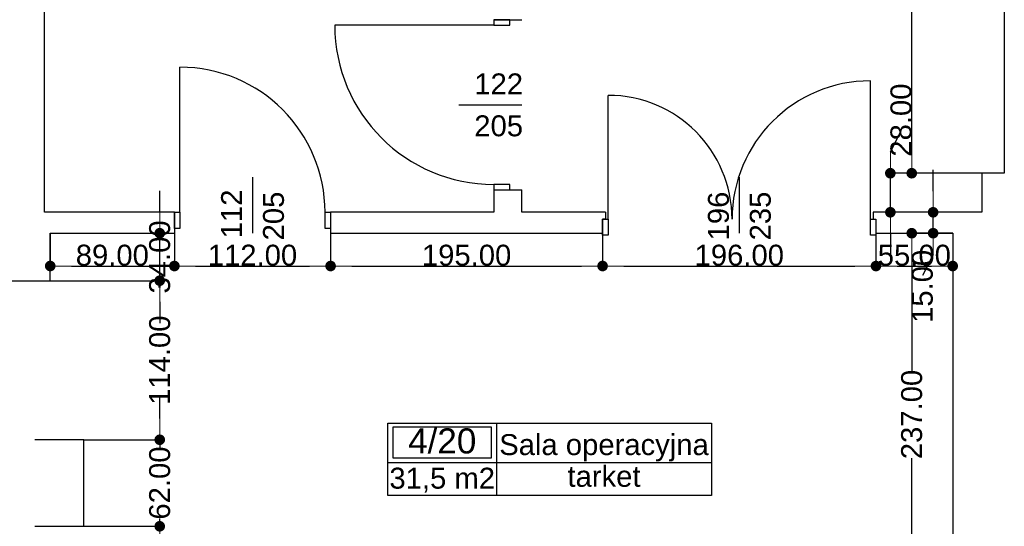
# Model space of a CAD drawing. Header units: millimetres. Extents: x -175445 to -20415, y -559200 to 231527.
# Tile 98 of 256: x -111157 to -104098, y -171321 to -167691. Entities that reach past the tile are written whole.
import ezdxf
from ezdxf.enums import TextEntityAlignment as Align

# ---------------------------------------------------------------- set-up
doc = ezdxf.new("R2010")
doc.units = ezdxf.units.MM
doc.header["$MEASUREMENT"] = 0
for name, color, linetype in [('Drzwi', 7, 'Continuous'), ('Obiekt', 7, 'Continuous'), ('Strefa', 7, 'Continuous'), ('Słup', 7, 'Continuous'), ('Wymiary', 63, 'Continuous'), ('Ściana', 7, 'Continuous')]:
    doc.layers.add(name, color=color, linetype=linetype)
doc.styles.add('Arial', font='txt')
doc.dimstyles.new('GENERATED_STYLE__1', dxfattribs={"dimtxt": 150, "dimasz": 152, "dimexe": 0.18, "dimexo": 0, "dimgap": 0.09, "dimtad": 1, "dimtih": 1, "dimtoh": 1, "dimlfac": 0.1, "dimzin": 0, "dimdsep": 46, "dimtxsty": 'Arial', "dimblk": 'ARROWHEAD_11', "dimblk1": 'ARROWHEAD_11', "dimblk2": 'ARROWHEAD_11', "dimcen": 0.09, "dimclrd": 114, "dimclre": 114, "dimclrt": 114, "dimazin": 0, "dimtfac": 1, "dimtdec": 4, "dimtmove": 0, "dimatfit": 3, "dimfxl": 1, "dimtolj": 1, "dimtzin": 0, "dimarcsym": 0})
doc.dimstyles.new('GENERATED_STYLE__2', dxfattribs={"dimtxt": 150, "dimasz": 152, "dimexe": 0.18, "dimexo": 0, "dimgap": 0.09, "dimtad": 1, "dimlfac": 0.1, "dimzin": 0, "dimdsep": 46, "dimtxsty": 'Arial', "dimblk": 'ARROWHEAD_11', "dimblk1": 'ARROWHEAD_11', "dimblk2": 'ARROWHEAD_11', "dimcen": 0.09, "dimclrd": 114, "dimclre": 114, "dimclrt": 114, "dimazin": 0, "dimtfac": 1, "dimtdec": 4, "dimtmove": 0, "dimatfit": 3, "dimfxl": 1, "dimtolj": 1, "dimtzin": 0, "dimarcsym": 0})

# ---------------------------------------------------------------- blocks, each defined once
blk = doc.blocks.new('Sala operacyjna_4_20_20', base_point=(-107738.3, 24506.2))
at = {"layer": 'Strefa'}
for p, q in [((-108517.3, 24789), (-106197.5, 24789)), ((-108517.3, 24270.5), (-108517.3, 24789)), ((-107738.3, 24789), (-107738.3, 24270.5)), ((-106197.5, 24789), (-106197.5, 24270.5)), ((-108478.4, 24763.1), (-107777.3, 24763.1)), ((-108478.4, 24536.8), (-108478.4, 24763.1)), ((-107777.3, 24763.1), (-107777.3, 24536.8)), ((-108517.3, 24506.2), (-106197.5, 24506.2)), ((-107777.3, 24536.8), (-108478.4, 24536.8)), ((-106197.5, 24270.5), (-108517.3, 24270.5))]:
    blk.add_line(p, q, dxfattribs=at)
at = {"layer": 'Strefa', "style": 'Arial'}
for tag, height, p in [('ROOM_NUMBER', 180, (-108127.8, 24661.1)), ('ROOM_NAME', 150, (-106967.9, 24634.6)), ('floor_f', 150, (-106967.9, 24407.5)), ('ROOM_CALC_AREA', 150, (-108127.8, 24394.1))]:
    blk.add_attdef(tag, text='', height=height, dxfattribs=at).set_placement(p, align=Align.MIDDLE_CENTER)
blk = doc.blocks.new('ARROWHEAD_11')
at = {"color": 0, "linetype": 'Continuous', "lineweight": 0}
blk.add_line((0, 0), (-1, 0), dxfattribs=at)
at = {"color": 0, "linetype": 'Continuous', "lineweight": 0, "const_width": 0.25, "flags": 128}
blk.add_lwpolyline([(-0.125, 0, 1), (0.125, 0, 1)], format="xyb", close=True, dxfattribs=at)
blk = doc.blocks.new('*D1497')
at = {"layer": 'Defpoints', "color": 0}
for p in [(-104761.7, -169220.6), (-104468, -169220.6), (-104468, -171590.6)]:
    blk.add_point(p, dxfattribs=at)
at = {"layer": 'Wymiary', "color": 114, "lineweight": -2}
for p, q in [((-104468, -169220.6), (-104761.8, -169220.6)), ((-104761.7, -169372.6), (-104761.7, -170207)), ((-104761.7, -171438.6), (-104761.7, -170831.9)), ((-104468, -171590.6), (-104761.8, -171590.6))]:
    blk.add_line(p, q, dxfattribs=at)
at = {"layer": 'Wymiary', "color": 114, "lineweight": -2, "xscale": 152, "yscale": 152, "zscale": 152}
for p, rotation in [((-104761.7, -169220.6), 90), ((-104761.7, -171590.6), 270)]:
    blk.add_blockref('ARROWHEAD_11', p, dxfattribs=dict(at, rotation=rotation))
at = {"layer": 'Wymiary', "color": 114, "lineweight": 13, "insert": (-104761.7, -170519.5), "char_height": 150, "attachment_point": 5, "rotation": 90, "style": 'Arial'}
blk.add_mtext('\\A1;237.00', dxfattribs=at)
blk = doc.blocks.new('*D1498')
at = {"layer": 'Defpoints', "color": 0}
for p in [(-104608.3, -169070.6), (-104258, -169070.6), (-104468, -169220.6)]:
    blk.add_point(p, dxfattribs=at)
at = {"layer": 'Wymiary', "color": 114, "lineweight": -2}
for p, q in [((-104608.3, -168918.6), (-104608.3, -168766.6)), ((-104258, -169070.6), (-104608.5, -169070.6)), ((-104608.3, -169220.6), (-104608.3, -169070.6)), ((-104468, -169220.6), (-104608.5, -169220.6)), ((-104608.3, -169372.6), (-104685, -169524.6))]:
    blk.add_line(p, q, dxfattribs=at)
at = {"layer": 'Wymiary', "color": 114, "lineweight": -2, "xscale": 152, "yscale": 152, "zscale": 152}
for p, rotation in [((-104608.3, -169070.6), 270), ((-104608.3, -169220.6), 90)]:
    blk.add_blockref('ARROWHEAD_11', p, dxfattribs=dict(at, rotation=rotation))
at = {"layer": 'Wymiary', "color": 114, "lineweight": 13, "insert": (-104685, -169601.3), "char_height": 150, "attachment_point": 5, "rotation": 90, "style": 'Arial'}
blk.add_mtext('\\A1;15.00', dxfattribs=at)
blk = doc.blocks.new('*D1499')
at = {"layer": 'Defpoints', "color": 0}
for p in [(-104915, -168790.6), (-104258, -168790.6), (-104258, -169070.6)]:
    blk.add_point(p, dxfattribs=at)
at = {"layer": 'Wymiary', "color": 114, "lineweight": -2}
for p, q in [((-104915, -168638.6), (-104838.3, -168486.6)), ((-104258, -168790.6), (-104915.2, -168790.6)), ((-104915, -169070.6), (-104915, -168790.6)), ((-104258, -169070.6), (-104915.2, -169070.6)), ((-104915, -169222.6), (-104915, -169374.6))]:
    blk.add_line(p, q, dxfattribs=at)
at = {"layer": 'Wymiary', "color": 114, "lineweight": -2, "xscale": 152, "yscale": 152, "zscale": 152}
for p, rotation in [((-104915, -168790.6), 270), ((-104915, -169070.6), 90)]:
    blk.add_blockref('ARROWHEAD_11', p, dxfattribs=dict(at, rotation=rotation))
at = {"layer": 'Wymiary', "color": 114, "lineweight": 13, "insert": (-104838.3, -168410), "char_height": 150, "attachment_point": 5, "rotation": 90, "style": 'Arial'}
blk.add_mtext('\\A1;28.00', dxfattribs=at)
blk = doc.blocks.new('*D1500')
at = {"layer": 'Defpoints', "color": 0}
for p in [(-104761.7, -163730.6), (-104098, -163730.6), (-104258, -168790.6)]:
    blk.add_point(p, dxfattribs=at)
at = {"layer": 'Wymiary', "color": 114, "lineweight": -2}
for p, q in [((-104098, -163730.6), (-104761.8, -163730.6)), ((-104761.7, -163882.6), (-104761.7, -165949.4)), ((-104761.7, -168638.6), (-104761.7, -166571.8)), ((-104258, -168790.6), (-104761.8, -168790.6))]:
    blk.add_line(p, q, dxfattribs=at)
at = {"layer": 'Wymiary', "color": 114, "lineweight": -2, "xscale": 152, "yscale": 152, "zscale": 152}
for p, rotation in [((-104761.7, -163730.6), 90), ((-104761.7, -168790.6), 270)]:
    blk.add_blockref('ARROWHEAD_11', p, dxfattribs=dict(at, rotation=rotation))
at = {"layer": 'Wymiary', "color": 114, "lineweight": 13, "insert": (-104761.7, -166260.6), "char_height": 150, "attachment_point": 5, "rotation": 90, "style": 'Arial'}
blk.add_mtext('\\A1;506.00', dxfattribs=at)
blk = doc.blocks.new('*D1511')
at = {"layer": 'Defpoints', "color": 0}
for p in [(-110938, -169220.6), (-110048, -169220.6), (-110048, -169455.6)]:
    blk.add_point(p, dxfattribs=at)
at = {"layer": 'Wymiary', "color": 114, "lineweight": -2}
for p, q in [((-110938, -169220.6), (-110938, -169455.8)), ((-110048, -169220.6), (-110048, -169455.8)), ((-110786, -169455.6), (-110200, -169455.6))]:
    blk.add_line(p, q, dxfattribs=at)
at = {"layer": 'Wymiary', "color": 114, "lineweight": -2, "xscale": 152, "yscale": 152, "zscale": 152, "rotation": 180}
blk.add_blockref('ARROWHEAD_11', (-110938, -169455.6), dxfattribs=at)
at = {"layer": 'Wymiary', "color": 114, "lineweight": -2, "xscale": 152, "yscale": 152, "zscale": 152}
blk.add_blockref('ARROWHEAD_11', (-110048, -169455.6), dxfattribs=at)
at = {"layer": 'Wymiary', "color": 114, "lineweight": 13, "insert": (-110493, -169379), "char_height": 150, "attachment_point": 5, "style": 'Arial'}
blk.add_mtext('\\A1;89.00', dxfattribs=at)
blk = doc.blocks.new('*D1512')
at = {"layer": 'Defpoints', "color": 0}
for p in [(-110048, -169220.6), (-108928, -169220.6), (-108928, -169455.6)]:
    blk.add_point(p, dxfattribs=at)
at = {"layer": 'Wymiary', "color": 114, "lineweight": -2}
for p, q in [((-110048, -169220.6), (-110048, -169455.8)), ((-108928, -169220.6), (-108928, -169455.8)), ((-109896, -169455.6), (-109080, -169455.6))]:
    blk.add_line(p, q, dxfattribs=at)
at = {"layer": 'Wymiary', "color": 114, "lineweight": -2, "xscale": 152, "yscale": 152, "zscale": 152, "rotation": 180}
blk.add_blockref('ARROWHEAD_11', (-110048, -169455.6), dxfattribs=at)
at = {"layer": 'Wymiary', "color": 114, "lineweight": -2, "xscale": 152, "yscale": 152, "zscale": 152}
blk.add_blockref('ARROWHEAD_11', (-108928, -169455.6), dxfattribs=at)
at = {"layer": 'Wymiary', "color": 114, "lineweight": 13, "insert": (-109488, -169379), "char_height": 150, "attachment_point": 5, "style": 'Arial'}
blk.add_mtext('\\A1;112.00', dxfattribs=at)
blk = doc.blocks.new('*D1513')
at = {"layer": 'Defpoints', "color": 0}
for p in [(-108928, -169220.6), (-106978, -169220.6), (-106978, -169455.6)]:
    blk.add_point(p, dxfattribs=at)
at = {"layer": 'Wymiary', "color": 114, "lineweight": -2}
for p, q in [((-108928, -169220.6), (-108928, -169455.8)), ((-106978, -169220.6), (-106978, -169455.8)), ((-108776, -169455.6), (-107130, -169455.6))]:
    blk.add_line(p, q, dxfattribs=at)
at = {"layer": 'Wymiary', "color": 114, "lineweight": -2, "xscale": 152, "yscale": 152, "zscale": 152, "rotation": 180}
blk.add_blockref('ARROWHEAD_11', (-108928, -169455.6), dxfattribs=at)
at = {"layer": 'Wymiary', "color": 114, "lineweight": -2, "xscale": 152, "yscale": 152, "zscale": 152}
blk.add_blockref('ARROWHEAD_11', (-106978, -169455.6), dxfattribs=at)
at = {"layer": 'Wymiary', "color": 114, "lineweight": 13, "insert": (-107953, -169379), "char_height": 150, "attachment_point": 5, "style": 'Arial'}
blk.add_mtext('\\A1;195.00', dxfattribs=at)
blk = doc.blocks.new('*D1514')
at = {"layer": 'Defpoints', "color": 0}
for p in [(-106978, -169220.6), (-105018, -169220.6), (-105018, -169455.6)]:
    blk.add_point(p, dxfattribs=at)
at = {"layer": 'Wymiary', "color": 114, "lineweight": -2}
for p, q in [((-106978, -169220.6), (-106978, -169455.8)), ((-105018, -169220.6), (-105018, -169455.8)), ((-106826, -169455.6), (-105170, -169455.6))]:
    blk.add_line(p, q, dxfattribs=at)
at = {"layer": 'Wymiary', "color": 114, "lineweight": -2, "xscale": 152, "yscale": 152, "zscale": 152, "rotation": 180}
blk.add_blockref('ARROWHEAD_11', (-106978, -169455.6), dxfattribs=at)
at = {"layer": 'Wymiary', "color": 114, "lineweight": -2, "xscale": 152, "yscale": 152, "zscale": 152}
blk.add_blockref('ARROWHEAD_11', (-105018, -169455.6), dxfattribs=at)
at = {"layer": 'Wymiary', "color": 114, "lineweight": 13, "insert": (-105998, -169379), "char_height": 150, "attachment_point": 5, "style": 'Arial'}
blk.add_mtext('\\A1;196.00', dxfattribs=at)
blk = doc.blocks.new('*D1515')
at = {"layer": 'Defpoints', "color": 0}
for p in [(-105018, -169220.6), (-104468, -169220.6), (-104468, -169455.6)]:
    blk.add_point(p, dxfattribs=at)
at = {"layer": 'Wymiary', "color": 114, "lineweight": -2}
for p, q in [((-105018, -169220.6), (-105018, -169455.8)), ((-104468, -169220.6), (-104468, -169455.8)), ((-104866, -169455.6), (-104620, -169455.6))]:
    blk.add_line(p, q, dxfattribs=at)
at = {"layer": 'Wymiary', "color": 114, "lineweight": -2, "xscale": 152, "yscale": 152, "zscale": 152, "rotation": 180}
blk.add_blockref('ARROWHEAD_11', (-105018, -169455.6), dxfattribs=at)
at = {"layer": 'Wymiary', "color": 114, "lineweight": -2, "xscale": 152, "yscale": 152, "zscale": 152}
blk.add_blockref('ARROWHEAD_11', (-104468, -169455.6), dxfattribs=at)
at = {"layer": 'Wymiary', "color": 114, "lineweight": 13, "insert": (-104743, -169379), "char_height": 150, "attachment_point": 5, "style": 'Arial'}
blk.add_mtext('\\A1;55.00', dxfattribs=at)
blk = doc.blocks.new('*D1522')
at = {"layer": 'Defpoints', "color": 0}
for p in [(-110698, -170700.6), (-110153, -170700.6), (-110698, -171320.6)]:
    blk.add_point(p, dxfattribs=at)
at = {"layer": 'Wymiary', "color": 114, "lineweight": -2}
for p, q in [((-110153, -170548.6), (-110153, -170396.6)), ((-110698, -170700.6), (-110152.8, -170700.6)), ((-110153, -170700.6), (-110153, -170757.3)), ((-110698, -171320.6), (-110152.8, -171320.6)), ((-110153, -171320.6), (-110153, -171264)), ((-110153, -171472.6), (-110153, -171624.6))]:
    blk.add_line(p, q, dxfattribs=at)
at = {"layer": 'Wymiary', "color": 114, "lineweight": -2, "xscale": 152, "yscale": 152, "zscale": 152}
for p, rotation in [((-110153, -170700.6), 270), ((-110153, -171320.6), 90)]:
    blk.add_blockref('ARROWHEAD_11', p, dxfattribs=dict(at, rotation=rotation))
at = {"layer": 'Wymiary', "color": 114, "lineweight": 13, "insert": (-110153, -171010.6), "char_height": 150, "attachment_point": 5, "rotation": 90, "style": 'Arial'}
blk.add_mtext('\\A1;62.00', dxfattribs=at)
blk = doc.blocks.new('*D1523')
at = {"layer": 'Defpoints', "color": 0}
for p in [(-111608, -169560.6), (-110153, -169560.6), (-110698, -170700.6)]:
    blk.add_point(p, dxfattribs=at)
at = {"layer": 'Wymiary', "color": 114, "lineweight": -2}
for p, q in [((-111608, -169560.6), (-110152.8, -169560.6)), ((-110153, -169712.6), (-110153, -169826.5)), ((-110153, -170548.6), (-110153, -170434.8)), ((-110698, -170700.6), (-110152.8, -170700.6))]:
    blk.add_line(p, q, dxfattribs=at)
at = {"layer": 'Wymiary', "color": 114, "lineweight": -2, "xscale": 152, "yscale": 152, "zscale": 152}
for p, rotation in [((-110153, -169560.6), 90), ((-110153, -170700.6), 270)]:
    blk.add_blockref('ARROWHEAD_11', p, dxfattribs=dict(at, rotation=rotation))
at = {"layer": 'Wymiary', "color": 114, "lineweight": 13, "insert": (-110153, -170130.6), "char_height": 150, "attachment_point": 5, "rotation": 90, "style": 'Arial'}
blk.add_mtext('\\A1;114.00', dxfattribs=at)
blk = doc.blocks.new('*D1524')
at = {"layer": 'Defpoints', "color": 0}
for p in [(-110938, -169220.6), (-110153, -169220.6), (-111608, -169560.6)]:
    blk.add_point(p, dxfattribs=at)
at = {"layer": 'Wymiary', "color": 114, "lineweight": -2}
for p, q in [((-110153, -169068.6), (-110153, -168916.6)), ((-110938, -169220.6), (-110152.8, -169220.6)), ((-110153, -169560.6), (-110153, -169220.6)), ((-111608, -169560.6), (-110152.8, -169560.6)), ((-110153, -169712.6), (-110153, -169864.6))]:
    blk.add_line(p, q, dxfattribs=at)
at = {"layer": 'Wymiary', "color": 114, "lineweight": -2, "xscale": 152, "yscale": 152, "zscale": 152}
for p, rotation in [((-110153, -169220.6), 270), ((-110153, -169560.6), 90)]:
    blk.add_blockref('ARROWHEAD_11', p, dxfattribs=dict(at, rotation=rotation))
at = {"layer": 'Wymiary', "color": 114, "lineweight": 13, "insert": (-110153, -169390.6), "char_height": 150, "attachment_point": 5, "rotation": 90, "style": 'Arial'}
blk.add_mtext('\\A1;34.00', dxfattribs=at)

msp = doc.modelspace()

# ---------------------------------------------------------------- linework, layer by layer
at = {"layer": 'Drzwi'}
for p, q in [((-107758.019, -167690.636), (-107758.019, -167730.636)), ((-107643.019, -167690.636), (-107758.019, -167690.636)), ((-107758.019, -167690.636), (-107643.019, -167690.636)), ((-107643.019, -167730.636), (-107643.019, -167690.636)), ((-107758.019, -167730.636), (-108898.019, -167730.636)), ((-107758.019, -167730.636), (-107643.019, -167730.636)), ((-110008.019, -169070.636), (-110008.019, -168030.636)), ((-105058.019, -169120.636), (-105058.019, -168128.636)), ((-106938.019, -169120.636), (-106938.019, -168232.636)), ((-107643.019, -168870.636), (-107758.019, -168870.636)), ((-107758.019, -168870.636), (-107758.019, -168910.636)), ((-107758.019, -168910.636), (-107643.019, -168910.636)), ((-107758.019, -168910.636), (-107643.019, -168910.636)), ((-107643.019, -168910.636), (-107643.019, -168870.636)), ((-110048.019, -169070.636), (-110008.019, -169070.636)), ((-110048.019, -169185.636), (-110048.019, -169070.636)), ((-110048.019, -169070.636), (-110048.019, -169185.636)), ((-110008.019, -169070.636), (-110008.019, -169185.636)), ((-108968.019, -169185.636), (-108968.019, -169070.636)), ((-108968.019, -169070.636), (-108928.019, -169070.636)), ((-108928.019, -169070.636), (-108928.019, -169185.636)), ((-108928.019, -169070.636), (-108928.019, -169185.636)), ((-106978.019, -169120.636), (-106938.019, -169120.636)), ((-106978.019, -169235.636), (-106978.019, -169120.636)), ((-106978.019, -169120.636), (-106978.019, -169220.636)), ((-106958.019, -169120.636), (-106978.019, -169120.636)), ((-106938.019, -169120.636), (-106938.019, -169235.636)), ((-105058.019, -169235.636), (-105058.019, -169120.636)), ((-105058.019, -169120.636), (-105018.019, -169120.636)), ((-105038.019, -169120.636), (-105018.019, -169120.636)), ((-105018.019, -169120.636), (-105018.019, -169235.636)), ((-105018.019, -169120.636), (-105018.019, -169220.636)), ((-110008.019, -169185.636), (-110048.019, -169185.636)), ((-108928.019, -169185.636), (-108968.019, -169185.636)), ((-106938.019, -169235.636), (-106978.019, -169235.636)), ((-105018.019, -169235.636), (-105058.019, -169235.636))]:
    msp.add_line(p, q, dxfattribs=at)
for centre, radius, start, end in [((-107758.019, -167730.636), 1140, 180, 270), ((-110008.019, -169070.636), 1040, 0, 90), ((-105058.019, -169120.636), 992, 90, 180), ((-106938.019, -169120.636), 888, 0, 90)]:
    msp.add_arc(centre, radius, start, end, dxfattribs=at)
at = {"layer": 'Obiekt'}
for p, q in [((-108009.397, -168300.636), (-107558.019, -168300.636)), ((-109488.019, -168819.258), (-109488.019, -169220.636)), ((-105998.019, -168819.258), (-105998.019, -169220.636))]:
    msp.add_line(p, q, dxfattribs=at)
at = {"layer": 'Słup'}
for p, q in [((-104098.019, -168790.636), (-104258.019, -168790.636)), ((-104258.019, -168790.636), (-104258.019, -169070.636)), ((-110938.019, -169560.636), (-110938.019, -169220.636)), ((-104468.019, -169220.636), (-104468.019, -171590.636)), ((-111408.019, -169560.636), (-110938.019, -169560.636)), ((-110698.019, -170700.636), (-111048.019, -170700.636)), ((-110698.019, -171320.636), (-110698.019, -170700.636)), ((-111048.019, -171320.636), (-110698.019, -171320.636))]:
    msp.add_line(p, q, dxfattribs=at)
at = {"layer": 'Ściana'}
for p, q in [((-107758.019, -167690.636), (-107643.019, -167690.636)), ((-107643.019, -167690.636), (-107558.019, -167690.636)), ((-107758.019, -168910.636), (-107643.019, -168910.636)), ((-107643.019, -168910.636), (-107558.019, -168910.636)), ((-110048.019, -169070.636), (-110048.019, -169185.636)), ((-108928.019, -169070.636), (-108928.019, -169185.636)), ((-106958.019, -169120.636), (-106978.019, -169120.636)), ((-106978.019, -169120.636), (-106978.019, -169220.636)), ((-106958.019, -169070.636), (-106958.019, -169120.636)), ((-105038.019, -169070.636), (-105038.019, -169120.636)), ((-105038.019, -169120.636), (-105018.019, -169120.636)), ((-105018.019, -169120.636), (-105018.019, -169220.636)), ((-110048.019, -169185.636), (-110048.019, -169220.636)), ((-108928.019, -169185.636), (-108928.019, -169220.636))]:
    msp.add_line(p, q, dxfattribs=at)
at = {"layer": 'Ściana', "flags": 128}
for points in [[(-110978.019, -169070.636), (-110978.019, -163730.636)], [(-104098.019, -163730.636), (-104098.019, -168790.636)], [(-107758.019, -168910.636), (-107758.019, -169070.636)], [(-107558.019, -169070.636), (-107558.019, -168910.636)], [(-110048.019, -169070.636), (-110978.019, -169070.636)], [(-107758.019, -169070.636), (-108928.019, -169070.636)], [(-106958.019, -169070.636), (-107558.019, -169070.636)], [(-104258.019, -169070.636), (-105038.019, -169070.636)], [(-110938.019, -169220.636), (-110048.019, -169220.636)], [(-108928.019, -169220.636), (-106978.019, -169220.636)], [(-105018.019, -169220.636), (-104468.019, -169220.636)]]:
    msp.add_lwpolyline(points, dxfattribs=at)

# ---------------------------------------------------------------- block references
at = {"layer": 'Strefa'}
ref = msp.add_blockref('Sala operacyjna_4_20_20', (-107738.305, -170863.774), dxfattribs=at)
ref.add_attrib('ROOM_NAME', 'Sala operacyjna', dxfattribs={"color": 7, "height": 150, "style": 'Arial'}).set_placement((-106967.904, -170735.374), align=Align.MIDDLE_CENTER)
ref.add_attrib('ROOM_NUMBER', '4/20', dxfattribs={"color": 7, "height": 180, "style": 'Arial'}).set_placement((-108127.825, -170708.827), align=Align.MIDDLE_CENTER)
ref.add_attrib('ROOM_CALC_AREA', '31,5 m2', dxfattribs={"color": 7, "height": 150, "style": 'Arial'}).set_placement((-108127.825, -170975.829), align=Align.MIDDLE_CENTER)
ref.add_attrib('floor_f', 'tarket', dxfattribs={"color": 7, "height": 150, "style": 'Arial'}).set_placement((-106967.904, -170962.457), align=Align.MIDDLE_CENTER)

# ---------------------------------------------------------------- texts
at = {"layer": 'Obiekt', "char_height": 150, "attachment_point": 7, "style": 'Arial'}
for s, insert in [('\\A1;{\\fArial|b0|i0|c238|p38;122}', (-107897.845, -168225.636)), ('\\A1;{\\fArial|b0|i0|c238|p38;205}', (-107897.845, -168528.104))]:
    msp.add_mtext(s, dxfattribs=dict(at, insert=insert))
at = {"layer": 'Obiekt', "char_height": 150, "attachment_point": 7, "rotation": 90, "style": 'Arial'}
for s, insert in [('\\A1;{\\fArial|b0|i0|c238|p38;112}', (-109563.019, -169257.21)), ('\\A1;{\\fArial|b0|i0|c238|p38;205}', (-109260.55, -169272.296)), ('\\A1;{\\fArial|b0|i0|c238|p38;196}', (-106070.55, -169272.296)), ('\\A1;{\\fArial|b0|i0|c238|p38;235}', (-105770.447, -169272.296))]:
    msp.add_mtext(s, dxfattribs=dict(at, insert=insert))

# ---------------------------------------------------------------- dimensions: what is measured, and where the dimension line sits
at = {"layer": 'Wymiary', "lineweight": 13}
for base, p1, p2, picture, middle in [((-104761.665, -163730.636), (-104258.019, -168790.636), (-104098.019, -163730.636), '*D1500', (-104761.665, -166260.636)), ((-104915.017, -168790.636), (-104258.019, -169070.636), (-104258.019, -168790.636), '*D1499', (-104838.341, -168409.96)), ((-104608.313, -169070.636), (-104468.019, -169220.636), (-104258.019, -169070.636), '*D1498', (-104684.989, -169601.312)), ((-110153.019, -169220.636), (-111608.019, -169560.636), (-110938.019, -169220.636), '*D1524', (-110153.019, -169390.636)), ((-104761.665, -169220.636), (-104468.019, -171590.636), (-104468.019, -169220.636), '*D1497', (-104761.665, -170519.465)), ((-110153.019, -169560.636), (-110698.019, -170700.636), (-111608.019, -169560.636), '*D1523', (-110153.019, -170130.636)), ((-110153.019, -170700.636), (-110698.019, -171320.636), (-110698.019, -170700.636), '*D1522', (-110153.019, -171010.636))]:
    dim = msp.add_linear_dim(base=base, p1=p1, p2=p2, angle=90, dimstyle='GENERATED_STYLE__2', dxfattribs=at)
    dim.commit()
    dim.dimension.update_dxf_attribs({"geometry": picture, "text_midpoint": middle, "dimtype": 160, "text_rotation": 90})
for base, p1, p2, picture, middle in [((-110048.019, -169455.636), (-110938.019, -169220.636), (-110048.019, -169220.636), '*D1511', (-110493.019, -169455.636)), ((-108928.019, -169455.636), (-110048.019, -169220.636), (-108928.019, -169220.636), '*D1512', (-109488.019, -169455.636)), ((-106978.019, -169455.636), (-108928.019, -169220.636), (-106978.019, -169220.636), '*D1513', (-107953.019, -169455.636)), ((-105018.019, -169455.636), (-106978.019, -169220.636), (-105018.019, -169220.636), '*D1514', (-105998.019, -169455.636)), ((-104468.019, -169455.636), (-105018.019, -169220.636), (-104468.019, -169220.636), '*D1515', (-104743.019, -169455.636))]:
    dim = msp.add_linear_dim(base=base, p1=p1, p2=p2, dimstyle='GENERATED_STYLE__1', dxfattribs=at)
    dim.commit()
    dim.dimension.update_dxf_attribs({"geometry": picture, "text_midpoint": middle, "dimtype": 160})

doc.saveas('drawing.dxf')
